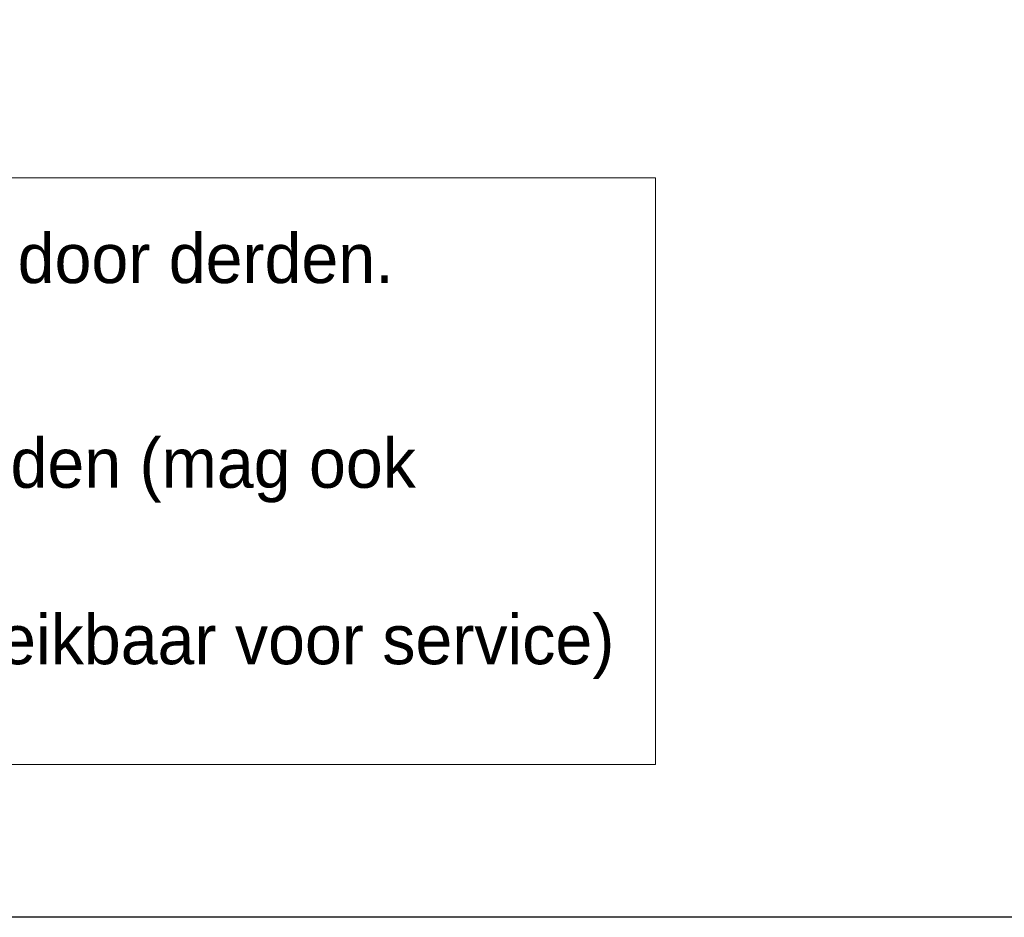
# Model space of a CAD drawing. Extents: x 50445 to 145605, y -10968 to 41989.
# Tile 73 of 256: x 54907 to 56396, y 31714 to 33073. Entities that reach past the tile are written whole.
import ezdxf

# ---------------------------------------------------------------- set-up
doc = ezdxf.new("R2010")
doc.units = 0
doc.header["$LTSCALE"] = 414.30304
doc.header["$MEASUREMENT"] = 0
doc.layers.get('0').update_dxf_attribs({"linetype": 'CONTINUOUS'})
doc.layers.add('LIJN18', color=30, linetype='CONTINUOUS', lineweight=18)

msp = doc.modelspace()

# ---------------------------------------------------------------- linework, layer by layer
msp.add_lwpolyline([(50444.8, 31714.2), (50444.8, 41989.4), (65294.8, 41989.4), (65294.8, 31714.2)], close=True)
at = {"linetype": 'Continuous', "lineweight": 0}
msp.add_lwpolyline([(55868.5, 31945.4), (52977.2, 31945.4), (52977.2, 32833.3), (55868.5, 32833.3)], close=True, dxfattribs=at)

# ---------------------------------------------------------------- texts
at = {"layer": 'LIJN18', "linetype": 'Continuous', "lineweight": 0, "char_height": 75, "width": 2507.834, "attachment_point": 1}
for s, insert in [('Potentiaalvrij contact vanuit BMI door derden.', (53448.6, 32749)), ('230V wandcontactdoos door derden (mag ook eventueel dubbel wcd zijn)', (53448.6, 32439.2)), ('AM-U-EV stuurkast Stöbich (bereikbaar voor service)', (53448.6, 32172.2))]:
    msp.add_mtext(s, dxfattribs=dict(at, insert=insert))

doc.saveas('drawing.dxf')
